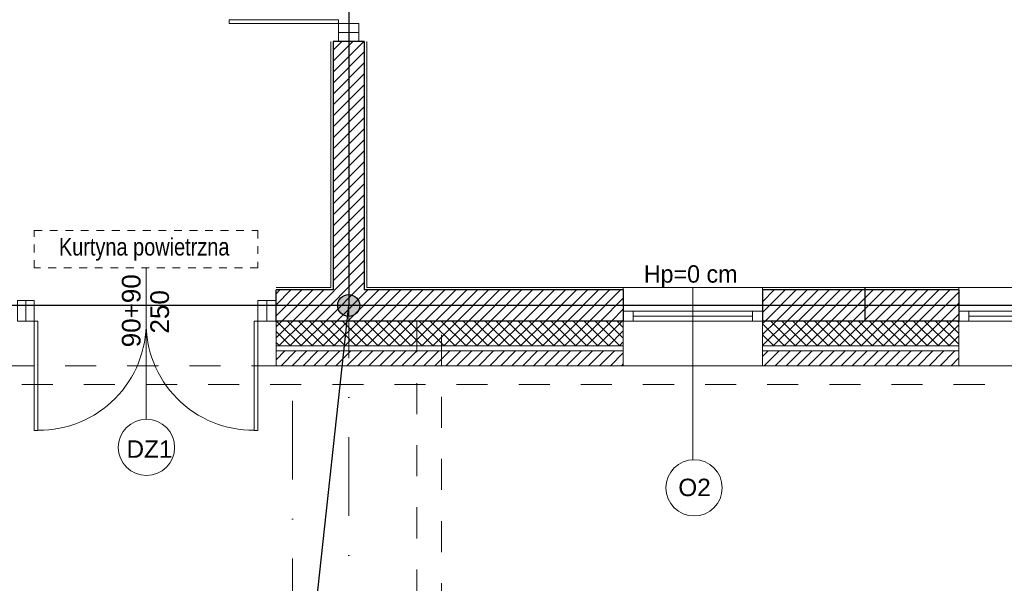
# Model space of a CAD drawing. Header units: metres. Extents: x -10951 to 10441, y -17253 to 1447.
# Tile 44 of 54: x -8010 to -7218, y -15147 to -14694. Entities that reach past the tile are written whole.
import ezdxf
from ezdxf.enums import TextEntityAlignment as Align

# ---------------------------------------------------------------- set-up
doc = ezdxf.new("R2010")
doc.units = ezdxf.units.M
doc.header["$MEASUREMENT"] = 0
for name, pattern in [('8', [0.5, 0.25, -0.25]), ('ACAD_ISO02W100', [15, 12, -3]), ('DASHDOT', [25.4, 12.7, -6.35, 0, -6.35])]:
    doc.linetypes.add(name, pattern=pattern)
for name, color, linetype, lineweight in [('#elektryczne', 8, 'Continuous', 20), ('A_B.CIENKIE', 8, 'Continuous', 9), ('A_DRZWI', 8, 'Continuous', 5), ('A_HACZE', 8, 'Continuous', 5), ('A_OPISY', 8, 'Continuous', 18), ('A_OSIE', 8, 'Continuous', 13), ('A_OZACZENIE DRZWI', 8, 'Continuous', 13), ('A_OZNACZENIA OKIEN', 8, 'Continuous', 13), ('A_PROJEKTOWANE ŚCIANY MUROWANE NOŚNE', 8, 'Continuous', 30), ('A_STAL CIENKIE', 8, 'Continuous', 0), ('A_STOLARKA', 8, 'Continuous', 5), ('A_TYNK', 8, 'Continuous', 5), ('A_WYMIARY WEWNETRZNE', 8, 'Continuous', 18), ('A_WYPOSAZENIE', 8, 'Continuous', 5), ('EB_ODGROM_INSTALACJA ODGROMOWA', 1, 'Continuous', 30), ('EB_UZIEMIENIE', 1, 'ACAD_ISO02W100', 30)]:
    doc.layers.add(name, color=color, linetype=linetype, lineweight=lineweight)
doc.layers.add('A_OZNACZENIA WARSTW', color=8, linetype='Continuous')
doc.styles.add('ARIAL', font='arial.ttf')
doc.styles.add('GENERATED_STYLE_2', font='ARIALN.TTF')
doc.styles.add('m1_romans', font='romans.shx', dxfattribs={"width": 0.8})
doc.styles.add('opisy okien', font='txt', dxfattribs={"height": 15})

# ---------------------------------------------------------------- blocks, each defined once
blk = doc.blocks.new('A$C2DA918A7')
at = {"layer": 'A_OZACZENIE DRZWI'}
blk.add_line((-34.51, 0), (34.51, 0), dxfattribs=at)
at = {"layer": 'A_OZACZENIE DRZWI', "ltscale": 0.1, "style": 'm1_romans', "width": 0.8}
blk.add_attdef('SZEROKOSC', text='', height=10, rotation=359.99999, dxfattribs=at).set_placement((0, 0), align=Align.BOTTOM_CENTER)
blk.add_attdef('WYSOKOSC', text='', height=10, rotation=359.99999, dxfattribs=at).set_placement((-0.85, -3.39), align=Align.TOP_CENTER)
blk = doc.blocks.new('podkład')
at = {"layer": 'A_B.CIENKIE', "color": 8, "linetype": '8', "ltscale": 100}
for p, q in [((12953.49, -3333.65), (12953.49, -2008.7)), ((12973.49, -3344.7), (12973.49, -2008.7))]:
    blk.add_line(p, q, dxfattribs=at)
at = {"layer": 'A_DRZWI', "color": 8, "ltscale": 2}
for p, q in [((12890.55, -1776.42), (12907.05, -1776.42)), ((12639.02, -2008.7), (12639.02, -1992.2)), ((12833.02, -2008.7), (12833.02, -1992.2))]:
    blk.add_line(p, q, dxfattribs=at)
for points in [[(12802.55, -1769.14), (12802.55, -1766.14), (12890.55, -1766.14), (12890.55, -1769.14)], [(12907.05, -1769.14), (12907.05, -1783.7), (12890.55, -1783.7), (12890.55, -1769.14)], [(12645.75, -1992.2), (12632.3, -1992.2), (12632.3, -2008.7), (12645.75, -2008.7)], [(12825.75, -1992.2), (12840.3, -1992.2), (12840.3, -2008.7), (12825.75, -2008.7)], [(12645.75, -2096.7), (12648.75, -2096.7), (12648.75, -2008.7), (12645.75, -2008.7)], [(12825.75, -2096.7), (12822.75, -2096.7), (12822.75, -2008.7), (12825.75, -2008.7)]]:
    blk.add_lwpolyline(points, close=True, dxfattribs=at)
for centre, start, end in [((12649.45, -2010.35), 269.53623, 1.0989), ((12822.05, -2010.35), 178.9011, 270.46377)]:
    blk.add_arc(centre, 86.32, start, end, dxfattribs=at)
at = {"layer": 'A_HACZE', "color": 8, "linetype": 'Continuous'}
for p, q in [((12910.89, -1783.7), (12886.3, -1808.29)), ((12902.05, -1783.7), (12886.3, -1799.45)), ((12893.21, -1783.7), (12886.3, -1790.61)), ((12911.3, -1792.13), (12886.3, -1817.13)), ((12911.3, -1800.97), (12886.3, -1825.97)), ((12911.3, -1809.81), (12886.3, -1834.81)), ((12911.3, -1818.64), (12886.3, -1843.64)), ((12911.3, -1827.48), (12886.3, -1852.48)), ((12911.3, -1836.32), (12886.3, -1861.32)), ((12911.3, -1845.16), (12886.3, -1870.16)), ((12911.3, -1854), (12886.3, -1879)), ((12911.3, -1862.84), (12886.3, -1887.84)), ((12911.3, -1871.68), (12886.3, -1896.68)), ((12911.3, -1880.52), (12886.3, -1905.52)), ((12911.3, -1889.35), (12886.3, -1914.35)), ((12911.3, -1898.19), (12886.3, -1923.19)), ((12911.3, -1907.03), (12886.3, -1932.03)), ((12911.3, -1915.87), (12886.3, -1940.87)), ((12911.3, -1924.71), (12886.3, -1949.71)), ((12911.3, -1933.55), (12886.3, -1958.55)), ((12911.3, -1942.39), (12886.3, -1967.39)), ((12911.3, -1951.23), (12886.3, -1976.23)), ((12911.3, -1960.07), (12862.67, -2008.7)), ((12911.3, -1968.9), (12871.51, -2008.7)), ((12911.3, -1977.74), (12880.34, -2008.7)), ((12861.15, -1983.7), (12840.3, -2004.55)), ((12852.31, -1983.7), (12840.3, -1995.71)), ((12843.47, -1983.7), (12840.3, -1986.87)), ((12869.99, -1983.7), (12844.99, -2008.7)), ((12878.83, -1983.7), (12853.83, -2008.7)), ((12914.18, -1983.7), (12889.18, -2008.7)), ((12923.02, -1983.7), (12898.02, -2008.7)), ((12931.86, -1983.7), (12906.86, -2008.7)), ((12940.7, -1983.7), (12915.7, -2008.7)), ((12949.54, -1983.7), (12924.54, -2008.7)), ((12958.38, -1983.7), (12933.38, -2008.7)), ((12967.22, -1983.7), (12942.22, -2008.7)), ((12976.06, -1983.7), (12951.06, -2008.7)), ((12984.89, -1983.7), (12959.89, -2008.7)), ((12993.73, -1983.7), (12968.73, -2008.7)), ((13002.57, -1983.7), (12977.57, -2008.7)), ((13011.41, -1983.7), (12986.41, -2008.7)), ((13020.25, -1983.7), (12995.25, -2008.7)), ((13029.09, -1983.7), (13004.09, -2008.7)), ((13037.93, -1983.7), (13012.93, -2008.7)), ((13046.77, -1983.7), (13021.77, -2008.7)), ((13055.61, -1983.7), (13030.61, -2008.7)), ((13064.44, -1983.7), (13039.44, -2008.7)), ((13073.28, -1983.7), (13048.28, -2008.7)), ((13082.12, -1983.7), (13057.12, -2008.7)), ((13090.96, -1983.7), (13065.96, -2008.7)), ((13099.8, -1983.7), (13074.8, -2008.7)), ((13108.64, -1983.7), (13083.64, -2008.7)), ((13117.48, -1983.7), (13092.48, -2008.7)), ((13250.06, -1983.7), (13231.8, -2001.96)), ((13241.22, -1983.7), (13231.8, -1993.12)), ((13232.38, -1983.7), (13231.8, -1984.28)), ((13258.9, -1983.7), (13233.9, -2008.7)), ((13267.74, -1983.7), (13242.74, -2008.7)), ((13276.58, -1983.7), (13251.58, -2008.7)), ((13285.41, -1983.7), (13260.41, -2008.7)), ((13294.25, -1983.7), (13269.25, -2008.7)), ((13303.09, -1983.7), (13278.09, -2008.7)), ((13311.93, -1983.7), (13286.93, -2008.7)), ((13320.77, -1983.7), (13295.77, -2008.7)), ((13329.61, -1983.7), (13304.61, -2008.7)), ((13338.45, -1983.7), (13313.45, -2008.7)), ((13347.29, -1983.7), (13322.29, -2008.7)), ((13356.13, -1983.7), (13331.13, -2008.7)), ((13364.96, -1983.7), (13339.96, -2008.7)), ((13373.8, -1983.7), (13348.8, -2008.7)), ((13382.64, -1983.7), (13357.64, -2008.7)), ((13389.8, -1985.38), (13366.48, -2008.7)), ((13119.8, -1990.21), (13101.32, -2008.7)), ((13389.8, -1994.22), (13375.32, -2008.7)), ((13119.8, -1999.05), (13110.15, -2008.7)), ((13389.8, -2003.06), (13384.16, -2008.7)), ((12853.83, -2008.7), (12840.3, -2022.23)), ((12844.99, -2008.7), (12840.3, -2013.39)), ((12860.72, -2028.7), (12840.72, -2008.7)), ((12862.67, -2008.7), (12842.67, -2028.7)), ((12869.56, -2028.7), (12849.56, -2008.7)), ((12871.51, -2008.7), (12851.51, -2028.7)), ((12878.4, -2028.7), (12858.4, -2008.7)), ((12880.34, -2008.7), (12860.34, -2028.7)), ((12887.23, -2028.7), (12867.23, -2008.7)), ((12889.18, -2008.7), (12869.18, -2028.7)), ((12896.07, -2028.7), (12876.07, -2008.7)), ((12898.02, -2008.7), (12878.02, -2028.7)), ((12904.91, -2028.7), (12884.91, -2008.7)), ((12906.86, -2008.7), (12886.86, -2028.7)), ((12913.75, -2028.7), (12893.75, -2008.7)), ((12915.7, -2008.7), (12895.7, -2028.7)), ((12922.59, -2028.7), (12902.59, -2008.7)), ((12924.54, -2008.7), (12904.54, -2028.7)), ((12931.43, -2028.7), (12911.43, -2008.7)), ((12933.38, -2008.7), (12913.38, -2028.7)), ((12940.27, -2028.7), (12920.27, -2008.7)), ((12942.22, -2008.7), (12922.22, -2028.7)), ((12949.11, -2028.7), (12929.11, -2008.7)), ((12951.06, -2008.7), (12931.06, -2028.7)), ((12957.95, -2028.7), (12937.95, -2008.7)), ((12959.89, -2008.7), (12939.89, -2028.7)), ((12966.78, -2028.7), (12946.78, -2008.7)), ((12968.73, -2008.7), (12948.73, -2028.7)), ((12975.62, -2028.7), (12955.62, -2008.7)), ((12977.57, -2008.7), (12957.57, -2028.7)), ((12984.46, -2028.7), (12964.46, -2008.7)), ((12986.41, -2008.7), (12966.41, -2028.7)), ((12993.3, -2028.7), (12973.3, -2008.7)), ((12995.25, -2008.7), (12975.25, -2028.7)), ((13002.14, -2028.7), (12982.14, -2008.7)), ((13004.09, -2008.7), (12984.09, -2028.7)), ((13010.98, -2028.7), (12990.98, -2008.7)), ((13012.93, -2008.7), (12992.93, -2028.7)), ((13019.82, -2028.7), (12999.82, -2008.7)), ((13021.77, -2008.7), (13001.77, -2028.7)), ((13028.66, -2028.7), (13008.66, -2008.7)), ((13030.61, -2008.7), (13010.61, -2028.7)), ((13037.49, -2028.7), (13017.49, -2008.7)), ((13039.44, -2008.7), (13019.44, -2028.7)), ((13046.33, -2028.7), (13026.33, -2008.7)), ((13048.28, -2008.7), (13028.28, -2028.7)), ((13055.17, -2028.7), (13035.17, -2008.7)), ((13057.12, -2008.7), (13037.12, -2028.7)), ((13064.01, -2028.7), (13044.01, -2008.7)), ((13065.96, -2008.7), (13045.96, -2028.7)), ((13072.85, -2028.7), (13052.85, -2008.7)), ((13074.8, -2008.7), (13054.8, -2028.7)), ((13081.69, -2028.7), (13061.69, -2008.7)), ((13083.64, -2008.7), (13063.64, -2028.7)), ((13090.53, -2028.7), (13070.53, -2008.7)), ((13092.48, -2008.7), (13072.48, -2028.7)), ((13099.37, -2028.7), (13079.37, -2008.7)), ((13101.32, -2008.7), (13081.32, -2028.7)), ((13108.21, -2028.7), (13088.21, -2008.7)), ((13110.15, -2008.7), (13090.15, -2028.7)), ((13117.04, -2028.7), (13097.04, -2008.7)), ((13118.99, -2008.7), (13098.99, -2028.7)), ((13119.8, -2022.62), (13105.88, -2008.7)), ((13119.8, -2013.78), (13114.72, -2008.7)), ((13119.8, -2007.89), (13118.99, -2008.7)), ((13251.58, -2008.7), (13231.8, -2028.47)), ((13242.74, -2008.7), (13231.8, -2019.64)), ((13233.9, -2008.7), (13231.8, -2010.8)), ((13249.63, -2028.7), (13231.8, -2010.87)), ((13258.47, -2028.7), (13238.47, -2008.7)), ((13260.41, -2008.7), (13240.41, -2028.7)), ((13267.3, -2028.7), (13247.3, -2008.7)), ((13269.25, -2008.7), (13249.25, -2028.7)), ((13276.14, -2028.7), (13256.14, -2008.7)), ((13278.09, -2008.7), (13258.09, -2028.7)), ((13284.98, -2028.7), (13264.98, -2008.7)), ((13286.93, -2008.7), (13266.93, -2028.7)), ((13293.82, -2028.7), (13273.82, -2008.7)), ((13295.77, -2008.7), (13275.77, -2028.7)), ((13302.66, -2028.7), (13282.66, -2008.7)), ((13304.61, -2008.7), (13284.61, -2028.7)), ((13311.5, -2028.7), (13291.5, -2008.7)), ((13313.45, -2008.7), (13293.45, -2028.7)), ((13320.34, -2028.7), (13300.34, -2008.7)), ((13322.29, -2008.7), (13302.29, -2028.7)), ((13329.18, -2028.7), (13309.18, -2008.7)), ((13331.13, -2008.7), (13311.13, -2028.7)), ((13338.02, -2028.7), (13318.02, -2008.7)), ((13339.96, -2008.7), (13319.96, -2028.7)), ((13346.85, -2028.7), (13326.85, -2008.7)), ((13348.8, -2008.7), (13328.8, -2028.7)), ((13355.69, -2028.7), (13335.69, -2008.7)), ((13357.64, -2008.7), (13337.64, -2028.7)), ((13364.53, -2028.7), (13344.53, -2008.7)), ((13366.48, -2008.7), (13346.48, -2028.7)), ((13373.37, -2028.7), (13353.37, -2008.7)), ((13375.32, -2008.7), (13355.32, -2028.7)), ((13382.21, -2028.7), (13362.21, -2008.7)), ((13384.16, -2008.7), (13364.16, -2028.7)), ((13389.8, -2027.45), (13371.05, -2008.7)), ((13389.8, -2011.9), (13373, -2028.7)), ((13389.8, -2018.61), (13379.89, -2008.7)), ((13389.8, -2009.77), (13388.73, -2008.7)), ((12851.88, -2028.7), (12840.3, -2017.12)), ((13119.8, -2016.73), (13107.83, -2028.7)), ((13240.79, -2028.7), (13231.8, -2019.71)), ((12843.04, -2028.7), (12840.3, -2025.96)), ((13119.8, -2025.57), (13116.67, -2028.7)), ((13389.8, -2020.73), (13381.84, -2028.7)), ((12847.51, -2032.7), (12840.3, -2039.9)), ((12856.34, -2032.7), (12844.34, -2044.7)), ((12865.18, -2032.7), (12853.18, -2044.7)), ((12874.02, -2032.7), (12862.02, -2044.7)), ((12882.86, -2032.7), (12870.86, -2044.7)), ((12891.7, -2032.7), (12879.7, -2044.7)), ((12900.54, -2032.7), (12888.54, -2044.7)), ((12909.38, -2032.7), (12897.38, -2044.7)), ((12918.22, -2032.7), (12906.22, -2044.7)), ((12927.06, -2032.7), (12915.06, -2044.7)), ((12935.89, -2032.7), (12923.89, -2044.7)), ((12944.73, -2032.7), (12932.73, -2044.7)), ((12953.57, -2032.7), (12941.57, -2044.7)), ((12962.41, -2032.7), (12950.41, -2044.7)), ((12971.25, -2032.7), (12959.25, -2044.7)), ((12980.09, -2032.7), (12968.09, -2044.7)), ((12988.93, -2032.7), (12976.93, -2044.7)), ((12997.77, -2032.7), (12985.77, -2044.7)), ((13006.61, -2032.7), (12994.61, -2044.7)), ((13015.44, -2032.7), (13003.44, -2044.7)), ((13024.28, -2032.7), (13012.28, -2044.7)), ((13033.12, -2032.7), (13021.12, -2044.7)), ((13041.96, -2032.7), (13029.96, -2044.7)), ((13050.8, -2032.7), (13038.8, -2044.7)), ((13059.64, -2032.7), (13047.64, -2044.7)), ((13068.48, -2032.7), (13056.48, -2044.7)), ((13077.32, -2032.7), (13065.32, -2044.7)), ((13086.15, -2032.7), (13074.15, -2044.7)), ((13094.99, -2032.7), (13082.99, -2044.7)), ((13103.83, -2032.7), (13091.83, -2044.7)), ((13112.67, -2032.7), (13100.67, -2044.7)), ((13119.8, -2034.41), (13109.51, -2044.7)), ((13231.95, -2028.7), (13231.8, -2028.55)), ((13236.41, -2032.7), (13231.8, -2037.31)), ((13245.25, -2032.7), (13233.25, -2044.7)), ((13254.09, -2032.7), (13242.09, -2044.7)), ((13262.93, -2032.7), (13250.93, -2044.7)), ((13271.77, -2032.7), (13259.77, -2044.7)), ((13280.61, -2032.7), (13268.61, -2044.7)), ((13289.45, -2032.7), (13277.45, -2044.7)), ((13298.29, -2032.7), (13286.29, -2044.7)), ((13307.13, -2032.7), (13295.13, -2044.7)), ((13315.96, -2032.7), (13303.96, -2044.7)), ((13324.8, -2032.7), (13312.8, -2044.7)), ((13333.64, -2032.7), (13321.64, -2044.7)), ((13342.48, -2032.7), (13330.48, -2044.7)), ((13351.32, -2032.7), (13339.32, -2044.7)), ((13360.16, -2032.7), (13348.16, -2044.7)), ((13369, -2032.7), (13357, -2044.7)), ((13377.84, -2032.7), (13365.84, -2044.7)), ((13386.68, -2032.7), (13374.68, -2044.7)), ((13119.8, -2043.25), (13118.35, -2044.7)), ((13389.8, -2038.41), (13383.51, -2044.7))]:
    blk.add_line(p, q, dxfattribs=at)
at = {"layer": 'A_OSIE', "color": 8, "linetype": 'DASHDOT', "ltscale": 5}
for p, q in [((12898.8, -449.79), (12898.8, -2335.96)), ((14256.99, -1996.2), (10108.73, -1996.2)), ((12853.49, -3407.36), (12853.49, -2044.7))]:
    blk.add_line(p, q, dxfattribs=at)
at = {"layer": 'A_OZNACZENIA OKIEN', "color": 8}
blk.add_line((13175.8, -2120.21), (13175.8, -1981.7), dxfattribs=at)
at = {"layer": 'A_OZNACZENIA WARSTW', "color": 8, "linetype": 'Continuous'}
blk.add_line((13314.47, -2008.7), (13314.47, -1981.7), dxfattribs=at)
at = {"layer": 'A_PROJEKTOWANE ŚCIANY MUROWANE NOŚNE', "color": 8}
for p, q in [((12886.3, -1783.7), (12886.3, -1983.7)), ((12911.3, -1783.7), (12886.3, -1783.7)), ((12911.3, -1783.7), (12911.3, -1983.7)), ((12886.3, -1983.7), (12840.3, -1983.7)), ((12840.3, -2008.7), (12840.3, -1983.7)), ((13119.8, -1983.7), (12911.3, -1983.7)), ((13119.8, -1983.7), (13119.8, -2008.7)), ((13389.8, -1983.7), (13231.8, -1983.7)), ((13231.8, -1983.7), (13231.8, -2008.7)), ((13389.8, -1983.7), (13389.8, -2008.7)), ((13119.8, -2008.7), (12840.3, -2008.7)), ((13389.8, -2008.7), (13231.8, -2008.7))]:
    blk.add_line(p, q, dxfattribs=at)
at = {"layer": 'A_STAL CIENKIE', "color": 8, "linetype": '8', "ltscale": 100}
for p, q in [((10470.62, -2044.7), (13910.62, -2044.7)), ((13910.62, -2059.7), (10470.62, -2059.7))]:
    blk.add_line(p, q, dxfattribs=at)
at = {"layer": 'A_STOLARKA', "color": 8}
for p, q in [((13119.8, -2044.7), (13119.8, -1981.7)), ((13119.8, -1981.7), (13231.8, -1981.7)), ((13231.8, -1981.7), (13231.8, -2044.7)), ((13389.8, -2044.7), (13389.8, -1981.7)), ((13389.8, -1981.7), (13689.8, -1981.7)), ((13231.8, -2000.7), (13119.8, -2000.7)), ((13119.8, -2008.7), (13119.8, -2000.7)), ((13119.8, -2000.7), (13127.8, -2000.7)), ((13127.8, -2000.7), (13127.8, -2008.7)), ((13223.8, -2004.7), (13127.8, -2004.7)), ((13223.8, -2008.7), (13223.8, -2000.7)), ((13223.8, -2000.7), (13231.8, -2000.7)), ((13231.8, -2000.7), (13231.8, -2008.7)), ((13689.8, -2000.7), (13389.8, -2000.7)), ((13389.8, -2008.7), (13389.8, -2000.7)), ((13389.8, -2000.7), (13397.8, -2000.7)), ((13397.8, -2000.7), (13397.8, -2008.7)), ((13577.8, -2004.7), (13397.8, -2004.7)), ((13223.8, -2008.7), (13119.8, -2008.7)), ((13127.8, -2008.7), (13119.8, -2008.7)), ((13231.8, -2008.7), (13223.8, -2008.7)), ((13231.8, -2008.7), (13227.8, -2008.7)), ((13681.8, -2008.7), (13389.8, -2008.7)), ((13397.8, -2008.7), (13389.8, -2008.7)), ((13231.8, -2044.7), (13119.8, -2044.7)), ((13689.8, -2044.7), (13389.8, -2044.7))]:
    blk.add_line(p, q, dxfattribs=at)
at = {"layer": 'A_TYNK', "color": 8}
for p, q in [((12884.3, -1981.7), (12884.3, -1783.7)), ((12913.3, -1981.7), (12913.3, -1783.7)), ((12840.3, -1981.7), (12884.3, -1981.7)), ((13119.8, -1981.7), (12913.3, -1981.7)), ((13847.62, -1981.7), (13231.8, -1981.7))]:
    blk.add_line(p, q, dxfattribs=at)
at = {"layer": 'A_TYNK', "color": 8, "linetype": 'Continuous'}
for p, q in [((12840.3, -2008.7), (12840.3, -2028.7)), ((13119.8, -2028.7), (12840.3, -2028.7)), ((12840.3, -2028.7), (12840.3, -2044.7)), ((13119.8, -2028.7), (12840.3, -2028.7)), ((13119.8, -2032.7), (12840.3, -2032.7)), ((13119.8, -2028.7), (13119.8, -2044.7)), ((13389.8, -2028.7), (13231.8, -2028.7)), ((13231.8, -2028.7), (13231.8, -2044.7)), ((13389.8, -2028.7), (13231.8, -2028.7)), ((13389.8, -2032.7), (13231.8, -2032.7)), ((13389.8, -2028.7), (13389.8, -2044.7)), ((13119.8, -2044.7), (12840.3, -2044.7)), ((13389.8, -2044.7), (13231.8, -2044.7))]:
    blk.add_line(p, q, dxfattribs=at)
at = {"layer": 'A_WYMIARY WEWNETRZNE', "color": 8, "linetype": 'Continuous'}
blk.add_line((12735.75, -1965.94), (12735.75, -2087.72), dxfattribs=at)
for centre, radius in [((12736.02, -2110.39), 22.67), ((13176.76, -2142.97), 22.63)]:
    blk.add_circle(centre, radius, dxfattribs=at)
at = {"layer": 'A_WYPOSAZENIE', "color": 8, "linetype": '8', "ltscale": 25}
for p, q in [((12645.75, -1935.94), (12825.75, -1935.94)), ((12645.75, -1965.94), (12645.75, -1935.94)), ((12825.75, -1935.94), (12825.75, -1965.94)), ((12825.75, -1965.94), (12645.75, -1965.94))]:
    blk.add_line(p, q, dxfattribs=at)
at = {"layer": 'A_OZACZENIE DRZWI', "color": 8, "ltscale": 0.1}
ref = blk.add_blockref('A$C2DA918A7', (12735.75, -2000.45), dxfattribs=dict(at, rotation=90.00000000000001))
ref.add_attrib('WYSOKOSC', '250', dxfattribs={"ltscale": 0.1, "height": 15, "rotation": 89.99999, "style": 'ARIAL'}).set_placement((12739.14, -2001.3), align=Align.TOP_CENTER)
ref.add_attrib('SZEROKOSC', '90+90', dxfattribs={"ltscale": 0.1, "height": 15, "rotation": 89.99999, "style": 'ARIAL'}).set_placement((12735.75, -2000.45), align=Align.BOTTOM_CENTER)
at = {"layer": 'A_OPISY', "color": 8, "linetype": 'Continuous', "lineweight": 18, "style": 'GENERATED_STYLE_2'}
blk.add_text('Kurtyna powietrzna', height=14, dxfattribs=at).set_placement((12665.55, -1955.96))
at = {"layer": 'A_OZACZENIE DRZWI', "color": 8, "ltscale": 0.1, "style": 'm1_romans', "width": 0.8}
for rotation, p in [(98.48606, (12735.07, -773.13)), (359.99999, (12573.8, -1012.7)), (89.99999, (11565.29, -1150.14)), (89.99999, (11872.29, -1150.14)), (89.99999, (12230.03, -1245.64)), (89.99999, (12385.87, -1249.44)), (89.99999, (11565.29, -1370.89)), (89.99999, (11872.29, -1370.89)), (89.99999, (12230.03, -1370.89)), (89.99999, (12389.3, -1370.89)), (89.99999, (11748.79, -1556.15)), (89.99999, (11986.6, -1556.15)), (89.99999, (12389.3, -1556.15)), (359.99999, (12235.05, -1664.2)), (359.99999, (12235.05, -1880.2)), (89.99999, (11745.78, -2001.94))]:
    blk.add_attdef('SZEROKOSC', text='', height=10, rotation=rotation, dxfattribs=at).set_placement(p, align=Align.BOTTOM_CENTER)
for rotation, p in [(98.48606, (12738.56, -773.47)), (359.99999, (12572.95, -1016.09)), (89.99999, (11568.68, -1150.99)), (89.99999, (11875.68, -1150.99)), (89.99999, (12233.42, -1246.49)), (89.99999, (12389.27, -1250.29)), (89.99999, (11568.68, -1371.74)), (89.99999, (11875.68, -1371.74)), (89.99999, (12233.42, -1371.74)), (89.99999, (12392.69, -1371.74)), (89.99999, (11752.19, -1557)), (89.99999, (11990, -1557)), (89.99999, (12392.69, -1557)), (359.99999, (12234.2, -1667.59)), (359.99999, (12234.2, -1883.59)), (89.99999, (11749.18, -2002.79))]:
    blk.add_attdef('WYSOKOSC', text='', height=10, rotation=rotation, dxfattribs=at).set_placement(p, align=Align.TOP_CENTER)
at = {"layer": 'A_OZNACZENIA OKIEN', "color": 8, "linetype": 'Continuous', "lineweight": 18}
for s, style, p in [('Hp=0 cm', 'opisy okien', (13136.25, -1977.81)), ('DZ1', 'ARIAL', (12719.98, -2118.75)), ('O2', 'ARIAL', (13164.04, -2149.63))]:
    blk.add_text(s, height=14, dxfattribs=dict(at, style=style)).set_placement(p)
at = {"layer": 'A_OZNACZENIA OKIEN', "color": 8, "ltscale": 0.1, "style": 'm1_romans', "width": 0.8}
for rotation, p in [(278.86761, (13373.71, -593.04)), (278.86761, (12983.87, -650.74)), (278.86761, (12445.73, -730.4)), (278.86761, (12224.15, -763.19)), (0.00001, (14017.48, -900.03)), (278.86761, (11021.54, -941.2)), (278.86761, (10640.69, -997.57)), (0.00001, (14017.48, -1574.7)), (89.99999, (10819.6, -2080.7)), (89.99999, (11204.6, -2080.7)), (89.99999, (11970.6, -2080.7)), (89.99999, (13175.8, -2080.7)), (89.99999, (13539.8, -2080.7))]:
    blk.add_attdef('SZEROKOSC', text='', height=10, rotation=rotation, dxfattribs=at).set_placement(p, align=Align.BOTTOM_CENTER)
for rotation, p in [(278.86761, (13403.28, -587.56)), (278.86761, (13013.44, -645.27)), (278.86761, (12475.3, -724.92)), (278.86761, (12253.72, -757.72)), (0.00001, (14011.09, -903.42)), (278.86761, (11051.11, -935.72)), (278.86761, (10670.26, -992.09)), (0.00001, (14011.09, -1578.09)), (89.99999, (10823, -2081.55)), (89.99999, (11208, -2081.55)), (89.99999, (11974, -2081.55)), (89.99999, (13179.19, -2081.55)), (89.99999, (13543.19, -2081.55))]:
    blk.add_attdef('WYSOKOSC', text='', height=10, rotation=rotation, dxfattribs=at).set_placement(p, align=Align.TOP_CENTER)
blk = doc.blocks.new('zlacze_spawane')
at = {"layer": 'EB_ODGROM_INSTALACJA ODGROMOWA', "transparency": 33554559}
h = blk.add_hatch(color=256, dxfattribs=at)
edge = h.paths.add_edge_path()
edge.add_arc((0, 0), 72, 0, 360)
at = {"layer": 'EB_ODGROM_INSTALACJA ODGROMOWA'}
blk.add_circle((0, 0), 72, dxfattribs=at)

msp = doc.modelspace()

# ---------------------------------------------------------------- linework, layer by layer
at = {"layer": 'EB_UZIEMIENIE', "linetype": 'Continuous', "lineweight": 30}
for p, q in [((-7745.52, -14304.79), (-7745.52, -14923.79)), ((-6782.86, -14923.79), (-10131.64, -14923.79)), ((-7790.83, -15340.31), (-7745.52, -14923.79))]:
    msp.add_line(p, q, dxfattribs=at)

# ---------------------------------------------------------------- block references
at = {"layer": '#elektryczne', "color": 8, "linetype": 'Continuous', "lineweight": 18}
msp.add_blockref('podkład', (-20644.32, -12927.59), dxfattribs=at)
at = {"layer": 'EB_UZIEMIENIE', "xscale": 0.1224999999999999, "yscale": 0.1224999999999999, "zscale": 0.1224999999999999, "rotation": 269.9042895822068}
msp.add_blockref('zlacze_spawane', (-7745.52, -14923.79), dxfattribs=at)

doc.saveas('drawing.dxf')
